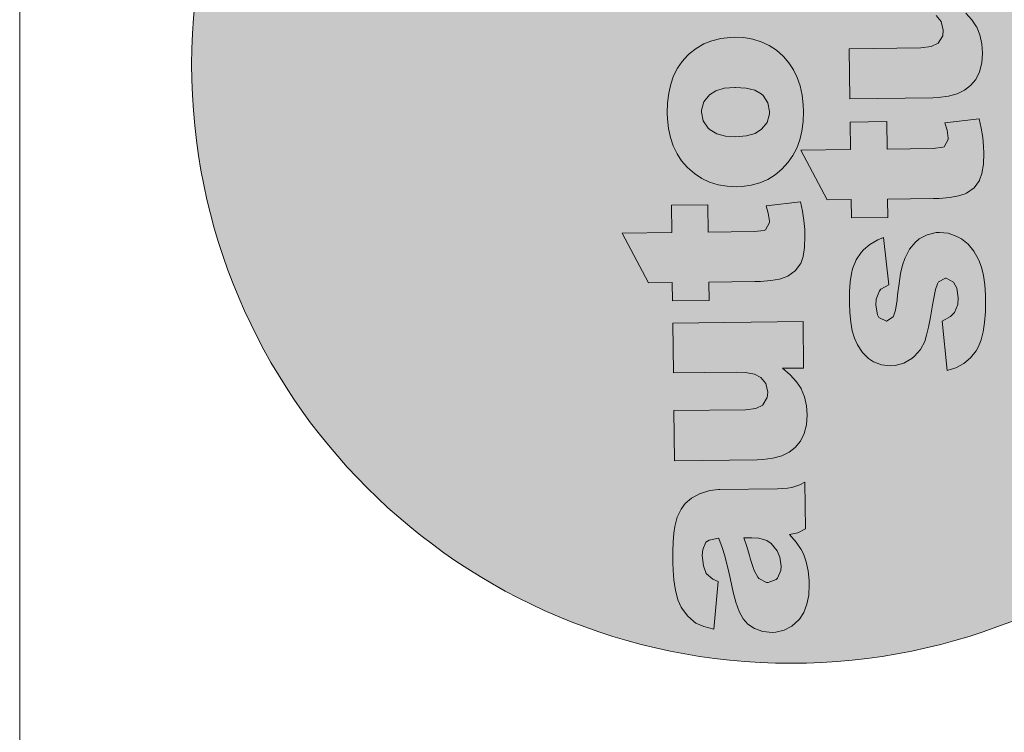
# Model space of a CAD drawing. Header units: millimetres. Extents: x -115268 to 140687, y -37779 to 24471.
# Tile 253 of 256: x 47808 to 48094, y 19143 to 19350. Entities that reach past the tile are written whole.
import ezdxf

# ---------------------------------------------------------------- set-up
doc = ezdxf.new("R2010")
doc.units = ezdxf.units.MM
doc.layers.get('0').update_dxf_attribs({"lineweight": 9})
doc.layers.add('A_CIENKA', color=7, linetype='Continuous', lineweight=9)

# ---------------------------------------------------------------- blocks, each defined once
blk = doc.blocks.new('METRYKA11')
at = {"true_color": 0x000000}
h = blk.add_hatch(color=18, dxfattribs=at)
h.dxf.hatch_style = 1
h.paths.add_polyline_path([(7511428.56, 5508702.86, 1), (7511776.45, 5508702.86, 1)])
at = {"true_color": 0xffffff}
h = blk.add_hatch(color=7, dxfattribs=at)
h.dxf.hatch_style = 1
h.paths.add_polyline_path([(7511581.88, 5508579.4), (7511581.49, 5508579.4), (7511578.94, 5508579.05), (7511576.25, 5508578.25), (7511576.14, 5508578.21), (7511573.63, 5508576.92), (7511571.76, 5508575.28), (7511570.62, 5508573.72), (7511569.49, 5508571.36), (7511568.79, 5508568.65), (7511568.5, 5508566.69), (7511568.32, 5508564.19), (7511568.21, 5508561.35), (7511568.22, 5508558.2), (7511568.28, 5508555.88), (7511568.52, 5508553.19), (7511568.9, 5508550.67), (7511568.98, 5508550.18), (7511569.72, 5508547.38), (7511570.69, 5508545.22), (7511570.83, 5508544.94), (7511572.47, 5508542.68), (7511574.32, 5508541.02), (7511574.95, 5508540.61), (7511577.24, 5508539.58), (7511580.09, 5508538.81), (7511581.36, 5508552.68), (7511579.81, 5508553.32), (7511577.92, 5508554.95), (7511577.1, 5508557.18), (7511576.78, 5508560.19), (7511576.9, 5508561.98), (7511577.82, 5508564.06), (7511578.73, 5508564.71), (7511581.55, 5508565.23), (7511582.54, 5508562.58), (7511583.31, 5508560.13), (7511583.31, 5508560.1), (7511583.75, 5508558.53), (7511584.27, 5508556.25), (7511584.97, 5508553.28), (7511585.75, 5508549.57), (7511586.49, 5508546.64), (7511587.5, 5508543.98), (7511588.65, 5508541.86), (7511590, 5508540.3), (7511591.94, 5508538.99), (7511594.34, 5508538.14), (7511597.11, 5508537.86), (7511598.09, 5508537.94), (7511600.58, 5508538.5), (7511602.81, 5508539.68), (7511604.78, 5508541.5), (7511605.02, 5508541.78), (7511606.26, 5508543.72), (7511607.15, 5508546.05), (7511607.67, 5508548.72), (7511607.81, 5508551.77), (7511607.76, 5508553), (7511607.48, 5508555.76), (7511606.93, 5508558.35), (7511606.13, 5508560.69), (7511605.48, 5508561.95), (7511604.05, 5508564.14), (7511602.13, 5508566.29), (7511604.51, 5508566.81), (7511606.74, 5508567.92), (7511606.57, 5508581.49), (7511605.04, 5508580.77), (7511602.74, 5508580.01), (7511601.51, 5508579.78), (7511598.57, 5508579.6)])
h.paths.add_polyline_path([(7511593.2, 5508565.23), (7511595.52, 5508564.56), (7511596.73, 5508563.73), (7511598.47, 5508561.62), (7511599.3, 5508559.73), (7511599.68, 5508557.11), (7511599.59, 5508555.84), (7511598.64, 5508553.62), (7511598.26, 5508553.23), (7511595.88, 5508552.36), (7511595.46, 5508552.39), (7511593.17, 5508553.56), (7511592.88, 5508553.9), (7511591.84, 5508555.89), (7511590.79, 5508559.1), (7511590.49, 5508560.22), (7511589.69, 5508562.81), (7511588.85, 5508565.32), (7511591.17, 5508565.35)], flags=16)
h.paths.add_polyline_path([(7511594.33, 5508603.93), (7511592.32, 5508602.95), (7511589.31, 5508602.56), (7511568.52, 5508602.31), (7511568.7, 5508587.76), (7511592.75, 5508588.05), (7511594.36, 5508588.11), (7511597.27, 5508588.49), (7511599.82, 5508589.19), (7511601.98, 5508590.24), (7511603.72, 5508591.62), (7511605.24, 5508593.4), (7511606.33, 5508595.62), (7511607, 5508598.15), (7511607.21, 5508601.03), (7511607, 5508603.73), (7511606.45, 5508606.31), (7511605.51, 5508608.57), (7511604.11, 5508610.67), (7511602.3, 5508612.65), (7511600.07, 5508614.58), (7511606.17, 5508614.66), (7511606.01, 5508628.19), (7511568.21, 5508627.73), (7511568.39, 5508613.25), (7511586.58, 5508613.47), (7511589.32, 5508613.36), (7511591.92, 5508612.83), (7511593.76, 5508611.91), (7511595.21, 5508610.17), (7511595.81, 5508607.66), (7511595.62, 5508606.08)])
h.paths.add_polyline_path([(7511567.8, 5508661.95), (7511567.89, 5508653.99), (7511553.52, 5508653.81), (7511561.13, 5508639.39), (7511568.07, 5508639.47), (7511568.13, 5508634.14), (7511578.76, 5508634.27), (7511578.69, 5508639.6), (7511591.98, 5508639.76), (7511593.66, 5508639.79), (7511596.71, 5508640.03), (7511599.19, 5508640.48), (7511601.11, 5508641.1), (7511601.57, 5508641.32), (7511603.72, 5508642.85), (7511605.28, 5508644.94), (7511605.34, 5508645.05), (7511606.06, 5508647.09), (7511606.48, 5508649.69), (7511606.58, 5508652.92), (7511606.49, 5508654.84), (7511606.24, 5508657.47), (7511605.86, 5508660.17), (7511605.27, 5508662.93), (7511595.29, 5508661.76), (7511595.91, 5508659.59), (7511596.3, 5508656.97), (7511595.09, 5508654.77), (7511594.74, 5508654.63), (7511591.87, 5508654.28), (7511578.51, 5508654.12), (7511578.42, 5508662.08)])
h.paths.add_polyline_path([(7511572.98, 5508705.87), (7511572.52, 5508705.45), (7511570.93, 5508703.68), (7511569.56, 5508701.7), (7511568.46, 5508699.51), (7511567.65, 5508697.08), (7511567.05, 5508694.48), (7511566.7, 5508691.67), (7511566.63, 5508688.65), (7511566.68, 5508687.04), (7511566.96, 5508684.2), (7511567.56, 5508681.58), (7511568.36, 5508679.13), (7511569.44, 5508676.87), (7511570.79, 5508674.82), (7511572.56, 5508672.79), (7511574.49, 5508671.11), (7511576.61, 5508669.73), (7511578.9, 5508668.64), (7511581.36, 5508667.86), (7511583.96, 5508667.44), (7511586.73, 5508667.3), (7511588.35, 5508667.39), (7511590.97, 5508667.77), (7511593.45, 5508668.43), (7511595.76, 5508669.44), (7511597.91, 5508670.8), (7511599.89, 5508672.44), (7511601.69, 5508674.39), (7511603.03, 5508676.33), (7511604.2, 5508678.52), (7511605.05, 5508680.91), (7511605.68, 5508683.48), (7511606.04, 5508686.22), (7511606.14, 5508689.17), (7511606.05, 5508691.09), (7511605.73, 5508693.93), (7511605.17, 5508696.59), (7511604.34, 5508699.03), (7511603.26, 5508701.26), (7511601.94, 5508703.28), (7511600.33, 5508705.12), (7511600.23, 5508705.22), (7511598.28, 5508706.92), (7511596.16, 5508708.33), (7511593.87, 5508709.39), (7511591.44, 5508710.13), (7511588.8, 5508710.59), (7511586, 5508710.7), (7511584.87, 5508710.68), (7511582.14, 5508710.33), (7511579.59, 5508709.71), (7511577.22, 5508708.77), (7511575.02, 5508707.48)])
h.paths.add_polyline_path([(7511577.07, 5508686.43), (7511576.58, 5508688.98), (7511576.58, 5508689.54), (7511577.25, 5508691.97), (7511578.91, 5508694.03), (7511580.71, 5508695.17), (7511583.16, 5508695.9), (7511586.32, 5508696.16), (7511589.51, 5508695.94), (7511592, 5508695.31), (7511593.88, 5508694.24), (7511594.41, 5508693.79), (7511595.84, 5508691.67), (7511596.32, 5508689.12), (7511596.33, 5508688.45), (7511595.62, 5508685.99), (7511593.97, 5508683.97), (7511592.09, 5508682.79), (7511589.61, 5508682.09), (7511586.52, 5508681.81), (7511583.5, 5508682.02), (7511581.01, 5508682.65), (7511579.07, 5508683.79), (7511578.5, 5508684.31)], flags=16)
h.paths.add_polyline_path([(7511566.63, 5508757.31), (7511566.8, 5508743.74), (7511572.37, 5508743.81), (7511570.67, 5508742.38), (7511568.84, 5508740.43), (7511567.49, 5508738.42), (7511566.78, 5508736.59), (7511566.25, 5508734.05), (7511566.11, 5508731.11), (7511566.24, 5508728.94), (7511566.8, 5508726.35), (7511567.74, 5508723.97), (7511569.1, 5508721.89), (7511570.88, 5508719.98), (7511571.76, 5508719.25), (7511573.7, 5508718.02), (7511575.96, 5508717.06), (7511578.49, 5508716.39), (7511581.3, 5508715.97), (7511584.35, 5508715.87), (7511587.19, 5508716.04), (7511589.96, 5508716.46), (7511592.47, 5508717.16), (7511594.74, 5508718.1), (7511596.76, 5508719.35), (7511598.11, 5508720.42), (7511599.99, 5508722.3), (7511601.43, 5508724.38), (7511602.46, 5508726.61), (7511603.06, 5508729.07), (7511603.24, 5508731.66), (7511603.04, 5508733.87), (7511602.41, 5508736.42), (7511601.36, 5508738.87), (7511601.22, 5508739.11), (7511599.76, 5508741.09), (7511597.63, 5508743.1), (7511605.48, 5508743.19), (7511605.3, 5508757.78)])
h.paths.add_polyline_path([(7511577.09, 5508733.77), (7511576.52, 5508736.39), (7511577.06, 5508738.96), (7511578.65, 5508741.04), (7511579.73, 5508741.83), (7511582.03, 5508742.7), (7511584.97, 5508743.05), (7511586.51, 5508743), (7511589.15, 5508742.43), (7511591.13, 5508741.3), (7511592.7, 5508739.29), (7511593.25, 5508736.77), (7511592.79, 5508734.2), (7511591.34, 5508732.15), (7511590.55, 5508731.58), (7511588.28, 5508730.68), (7511585.3, 5508730.32), (7511583.13, 5508730.4), (7511580.49, 5508730.93), (7511578.58, 5508731.93)], flags=16)
h.paths.add_polyline_path([(7511591.49, 5508781.03), (7511588.61, 5508781.07), (7511585.49, 5508781.28), (7511582.85, 5508781.7), (7511580.71, 5508782.34), (7511579.05, 5508783.13), (7511579.01, 5508783.19), (7511577.27, 5508785.03), (7511576.64, 5508787.51), (7511576.8, 5508788.78), (7511577.68, 5508791.59), (7511567.29, 5508795.96), (7511566.36, 5508793.88), (7511565.62, 5508791.31), (7511565.41, 5508788.92), (7511565.41, 5508788.74), (7511565.83, 5508786.05), (7511566.94, 5508783.82), (7511567.8, 5508782.85), (7511569.81, 5508781.29), (7511572.57, 5508779.82), (7511566.36, 5508779.74), (7511566.53, 5508766.18), (7511604.32, 5508766.64), (7511604.14, 5508781.19)])
h.paths.add_polyline_path([(7511578.72, 5508838.45), (7511578.34, 5508838.45), (7511575.78, 5508838.14), (7511573.09, 5508837.33), (7511572.99, 5508837.3), (7511570.48, 5508836), (7511568.61, 5508834.37), (7511567.47, 5508832.78), (7511566.34, 5508830.45), (7511565.64, 5508827.74), (7511565.34, 5508825.77), (7511565.16, 5508823.25), (7511565.06, 5508820.44), (7511565.06, 5508817.28), (7511565.12, 5508814.97), (7511565.37, 5508812.27), (7511565.75, 5508809.75), (7511565.83, 5508809.23), (7511566.56, 5508806.43), (7511567.53, 5508804.27), (7511567.68, 5508804.03), (7511569.32, 5508801.77), (7511571.16, 5508800.07), (7511571.8, 5508799.69), (7511574.09, 5508798.63), (7511576.94, 5508797.9), (7511578.21, 5508811.73), (7511576.66, 5508812.41), (7511574.77, 5508814), (7511573.95, 5508816.27), (7511573.63, 5508819.25), (7511573.75, 5508821.07), (7511574.67, 5508823.15), (7511575.57, 5508823.79), (7511578.4, 5508824.29), (7511579.38, 5508821.66), (7511580.15, 5508819.18), (7511580.15, 5508819.15), (7511580.59, 5508817.61), (7511581.11, 5508815.34), (7511581.81, 5508812.33), (7511582.59, 5508808.66), (7511583.33, 5508805.72), (7511584.34, 5508803.07), (7511585.49, 5508800.95), (7511586.84, 5508799.38), (7511588.79, 5508798.08), (7511591.18, 5508797.19), (7511593.96, 5508796.95), (7511594.94, 5508796.99), (7511597.42, 5508797.59), (7511599.65, 5508798.77), (7511601.63, 5508800.58), (7511601.87, 5508800.87), (7511603.11, 5508802.81), (7511603.99, 5508805.1), (7511604.52, 5508807.81), (7511604.66, 5508810.86), (7511604.61, 5508812.08), (7511604.33, 5508814.85), (7511603.77, 5508817.4), (7511602.97, 5508819.74), (7511602.32, 5508821.03), (7511600.9, 5508823.19), (7511598.98, 5508825.37), (7511601.35, 5508825.89), (7511603.58, 5508826.97), (7511603.42, 5508840.58), (7511601.88, 5508839.86), (7511599.58, 5508839.09), (7511598.36, 5508838.87), (7511595.41, 5508838.66)])
h.paths.add_polyline_path([(7511585.7, 5508824.37), (7511588.01, 5508824.4), (7511590.05, 5508824.28), (7511592.37, 5508823.61), (7511593.57, 5508822.82), (7511595.32, 5508820.7), (7511596.15, 5508818.82), (7511596.53, 5508816.19), (7511596.44, 5508814.89), (7511595.48, 5508812.71), (7511595.1, 5508812.32), (7511592.73, 5508811.45), (7511592.31, 5508811.48), (7511590.01, 5508812.64), (7511589.73, 5508812.95), (7511588.69, 5508814.98), (7511587.63, 5508818.19), (7511587.34, 5508819.31), (7511586.54, 5508821.89)], flags=16)
h.paths.add_polyline_path([(7511565.26, 5508870.02), (7511565.35, 5508863.12), (7511564.43, 5508863.1), (7511562.01, 5508863.25), (7511559.81, 5508864.48), (7511559.23, 5508867.21), (7511559.28, 5508868.51), (7511559.6, 5508871.43, 0.013685), (7511550.44, 5508868.83), (7511550.23, 5508866.33), (7511550.12, 5508863.91), (7511550.07, 5508861.84), (7511550.21, 5508859.42), (7511550.59, 5508856.73), (7511551.25, 5508854.63), (7511552.39, 5508852.65), (7511554.13, 5508850.85), (7511556.01, 5508849.75), (7511558.71, 5508849.01), (7511561.24, 5508848.69), (7511563.8, 5508848.58), (7511565.52, 5508848.6), (7511565.59, 5508843.17), (7511576.21, 5508843.3), (7511576.14, 5508848.73), (7511603.32, 5508849.06), (7511603.14, 5508863.58), (7511575.97, 5508863.24), (7511575.88, 5508870.15)])
h.paths.add_polyline_path([(7511621.34, 5508849.25), (7511619.99, 5508847.27), (7511618.9, 5508845.08), (7511618.05, 5508842.68), (7511617.45, 5508840.08), (7511617.13, 5508837.27), (7511617.03, 5508834.26), (7511617.09, 5508832.64), (7511617.4, 5508829.81), (7511617.96, 5508827.15), (7511618.8, 5508824.7), (7511619.87, 5508822.47), (7511621.23, 5508820.42), (7511622.98, 5508818.37), (7511624.92, 5508816.71), (7511627.04, 5508815.3), (7511629.34, 5508814.21), (7511631.77, 5508813.47), (7511634.4, 5508813.01), (7511637.17, 5508812.9), (7511638.78, 5508812.96), (7511641.41, 5508813.34), (7511643.89, 5508814.04), (7511646.19, 5508815.04), (7511648.35, 5508816.37), (7511650.29, 5508818.01), (7511652.09, 5508819.99), (7511653.47, 5508821.94), (7511654.6, 5508824.12), (7511655.49, 5508826.48), (7511656.12, 5508829.05), (7511656.47, 5508831.83), (7511656.54, 5508834.77), (7511656.48, 5508836.66), (7511656.17, 5508839.5), (7511655.58, 5508842.16), (7511654.74, 5508844.6), (7511653.69, 5508846.83), (7511652.34, 5508848.89), (7511650.77, 5508850.69), (7511650.67, 5508850.79), (7511648.72, 5508852.52), (7511646.6, 5508853.9), (7511644.3, 5508854.96), (7511641.84, 5508855.74), (7511639.21, 5508856.16), (7511636.43, 5508856.3), (7511635.31, 5508856.25), (7511632.58, 5508855.94), (7511630.03, 5508855.31), (7511627.66, 5508854.34), (7511625.46, 5508853.05), (7511623.41, 5508851.48), (7511622.93, 5508851.02)])
h.paths.add_polyline_path([(7511626.98, 5508834.59), (7511627.01, 5508835.11), (7511627.68, 5508837.58), (7511629.34, 5508839.63), (7511631.12, 5508840.74), (7511633.6, 5508841.47), (7511636.73, 5508841.76), (7511639.94, 5508841.55), (7511642.44, 5508840.91), (7511644.31, 5508839.85), (7511644.84, 5508839.36), (7511646.27, 5508837.28), (7511646.76, 5508834.72), (7511646.73, 5508834.02), (7511646.06, 5508831.59), (7511644.4, 5508829.57), (7511644.4, 5508829.54), (7511642.49, 5508828.39), (7511640.01, 5508827.66), (7511636.96, 5508827.42), (7511633.94, 5508827.59), (7511631.44, 5508828.26), (7511629.5, 5508829.39), (7511628.9, 5508829.91), (7511627.51, 5508832.03)], flags=16)
h.paths.add_polyline_path([(7511618.26, 5508805.2), (7511618.44, 5508790.72), (7511656.23, 5508791.18), (7511656.05, 5508805.66)])
h.paths.add_polyline_path([(7511604.14, 5508781.19), (7511604.32, 5508766.64), (7511622.48, 5508766.86), (7511621.93, 5508766.29), (7511620.27, 5508764.2), (7511619.07, 5508761.87), (7511618.76, 5508760.99), (7511618.16, 5508758.46), (7511617.99, 5508755.69), (7511618.19, 5508753.17), (7511618.82, 5508750.65), (7511619.83, 5508748.35), (7511621.26, 5508746.23), (7511623.11, 5508744.32), (7511624.7, 5508743.11), (7511626.78, 5508741.94), (7511629.07, 5508741.06), (7511631.64, 5508740.43), (7511634.48, 5508740.08), (7511637.57, 5508739.97), (7511639.57, 5508740.07), (7511642.33, 5508740.42), (7511644.92, 5508741.01), (7511647.36, 5508741.85), (7511649.67, 5508742.92), (7511651.79, 5508744.25), (7511652.45, 5508744.75), (7511654.29, 5508746.52), (7511655.73, 5508748.54), (7511656.76, 5508750.8), (7511657.32, 5508753.33), (7511657.5, 5508756.1), (7511657.37, 5508758.06), (7511656.81, 5508760.65), (7511655.8, 5508763.06), (7511655.02, 5508764.24), (7511653.28, 5508766.15), (7511650.94, 5508768.19), (7511656.51, 5508768.25), (7511656.35, 5508781.82)])
h.paths.add_polyline_path([(7511634.51, 5508766.76), (7511637.52, 5508767.08), (7511640.15, 5508766.93), (7511642.72, 5508766.37), (7511644.65, 5508765.29), (7511646.3, 5508763.22), (7511646.85, 5508760.7), (7511646.36, 5508758.38), (7511644.73, 5508756.33), (7511643.45, 5508755.51), (7511641.07, 5508754.74), (7511637.99, 5508754.46), (7511635.39, 5508754.57), (7511632.79, 5508755.13), (7511630.92, 5508756.09), (7511629.39, 5508757.86), (7511628.74, 5508760.41), (7511629.33, 5508763.01), (7511630.88, 5508765.1), (7511632.13, 5508765.96)], flags=16)
h.paths.add_polyline_path([(7511619.14, 5508732.77), (7511619.32, 5508718.29), (7511637.48, 5508718.51), (7511640.25, 5508718.41), (7511642.85, 5508717.91), (7511644.69, 5508716.99), (7511646.11, 5508715.25), (7511646.7, 5508712.73), (7511646.55, 5508711.12), (7511645.28, 5508709), (7511645.24, 5508709), (7511643.25, 5508707.99), (7511640.24, 5508707.64), (7511619.45, 5508707.39), (7511619.63, 5508692.84), (7511643.68, 5508693.13), (7511645.26, 5508693.19), (7511648.2, 5508693.57), (7511650.71, 5508694.27), (7511652.88, 5508695.31), (7511654.65, 5508696.67), (7511656.13, 5508698.47), (7511657.26, 5508700.69), (7511657.93, 5508703.23), (7511658.11, 5508706.07), (7511657.94, 5508708.8), (7511657.34, 5508711.39), (7511656.44, 5508713.62), (7511656.37, 5508713.76), (7511655.01, 5508715.75), (7511653.23, 5508717.69), (7511650.97, 5508719.66), (7511657.1, 5508719.73), (7511656.94, 5508733.23)])
h.paths.add_polyline_path([(7511630.4, 5508678.24), (7511630.3, 5508686.2), (7511619.71, 5508686.07), (7511619.81, 5508678.11), (7511605.4, 5508677.94), (7511613.04, 5508663.51), (7511619.99, 5508663.6), (7511620.05, 5508658.27), (7511630.64, 5508658.4), (7511630.57, 5508663.73), (7511643.9, 5508663.89), (7511645.54, 5508663.91), (7511648.63, 5508664.16), (7511651.11, 5508664.61), (7511653.03, 5508665.23), (7511653.48, 5508665.44), (7511655.64, 5508666.98), (7511657.19, 5508669.06), (7511657.94, 5508671.18), (7511658.36, 5508673.81), (7511658.46, 5508677.04), (7511658.4, 5508678.97), (7511658.16, 5508681.6), (7511657.74, 5508684.26), (7511657.18, 5508687.05), (7511647.17, 5508685.88), (7511647.83, 5508683.71), (7511648.21, 5508681.14), (7511646.97, 5508678.9), (7511646.63, 5508678.76), (7511643.79, 5508678.41)])
h.paths.add_polyline_path([(7511639.73, 5508652.13), (7511638.55, 5508651.13), (7511636.89, 5508649.15), (7511635.62, 5508646.68), (7511635.55, 5508646.47), (7511634.91, 5508644.5), (7511634.34, 5508642.07), (7511633.89, 5508639.19), (7511633.47, 5508635.89), (7511633.31, 5508634.48), (7511632.82, 5508631.5), (7511632.25, 5508629.58), (7511630.2, 5508628.24), (7511628.05, 5508629.33), (7511627.62, 5508630.1), (7511627.13, 5508632.9), (7511627.28, 5508634.69), (7511628.23, 5508637.05), (7511628.58, 5508637.51), (7511630.88, 5508638.84), (7511629.38, 5508652.56), (7511627.77, 5508651.88), (7511625.4, 5508650.52), (7511623.53, 5508648.95), (7511622.87, 5508648.24), (7511621.43, 5508646.05), (7511620.41, 5508643.51), (7511620.04, 5508642.07), (7511619.68, 5508639.72), (7511619.5, 5508636.87), (7511619.48, 5508633.51), (7511619.58, 5508630.77), (7511619.86, 5508627.94), (7511620.31, 5508625.45), (7511620.93, 5508623.32), (7511621.8, 5508621.37), (7511623.26, 5508619.18), (7511625.04, 5508617.41), (7511626.42, 5508616.48), (7511628.81, 5508615.6), (7511631.51, 5508615.32), (7511632.77, 5508615.4), (7511635.29, 5508616.06), (7511637.55, 5508617.39), (7511638.35, 5508618.1), (7511640.12, 5508620.08), (7511641.32, 5508622.41), (7511641.85, 5508624.17), (7511642.42, 5508626.49), (7511642.98, 5508629.41), (7511643.61, 5508632.89), (7511643.87, 5508634.44), (7511644.46, 5508637.46), (7511645, 5508639.11), (7511645.31, 5508639.64), (7511647.47, 5508640.83), (7511649.73, 5508639.59), (7511650.63, 5508637.88), (7511651.05, 5508635.08), (7511650.9, 5508633.08), (7511649.98, 5508630.79), (7511648.84, 5508629.59), (7511646.36, 5508628.26), (7511647.87, 5508613.9), (7511650.35, 5508614.7), (7511652.65, 5508615.96), (7511654.59, 5508617.6), (7511656.22, 5508619.65), (7511656.9, 5508620.88), (7511657.68, 5508622.89), (7511658.29, 5508625.21), (7511658.71, 5508627.92), (7511658.95, 5508631.01), (7511658.98, 5508634.41), (7511658.96, 5508635.81), (7511658.75, 5508638.82), (7511658.37, 5508641.52), (7511657.78, 5508643.93), (7511657.05, 5508645.99), (7511656.98, 5508646.13), (7511655.58, 5508648.64), (7511653.95, 5508650.65), (7511652, 5508652.17), (7511650.66, 5508652.89), (7511648.16, 5508653.77), (7511645.63, 5508654.06), (7511644.61, 5508653.98), (7511642.06, 5508653.38)])
blk.add_line((7511378.67, 5508935.17), (7511378.67, 5506025.17))
at = {"color": 7, "lineweight": 0}
for p, q in [((7511644.69, 5508716.99), (7511646.11, 5508715.25)), ((7511655.01, 5508715.75), (7511653.23, 5508717.69)), ((7511656.37, 5508713.76), (7511655.01, 5508715.75)), ((7511646.11, 5508715.25), (7511646.7, 5508712.73)), ((7511656.44, 5508713.62), (7511656.37, 5508713.76)), ((7511657.34, 5508711.39), (7511656.44, 5508713.62)), ((7511582.14, 5508710.33), (7511579.59, 5508709.71)), ((7511584.87, 5508710.68), (7511582.14, 5508710.33)), ((7511586, 5508710.7), (7511584.87, 5508710.68)), ((7511588.8, 5508710.59), (7511586, 5508710.7)), ((7511591.44, 5508710.13), (7511588.8, 5508710.59)), ((7511593.87, 5508709.39), (7511591.44, 5508710.13)), ((7511646.55, 5508711.12), (7511645.28, 5508709)), ((7511646.7, 5508712.73), (7511646.55, 5508711.12)), ((7511657.94, 5508708.8), (7511657.34, 5508711.39)), ((7511575.02, 5508707.48), (7511572.98, 5508705.87)), ((7511577.22, 5508708.77), (7511575.02, 5508707.48)), ((7511579.59, 5508709.71), (7511577.22, 5508708.77)), ((7511596.16, 5508708.33), (7511593.87, 5508709.39)), ((7511598.28, 5508706.92), (7511596.16, 5508708.33)), ((7511640.24, 5508707.64), (7511619.45, 5508707.39)), ((7511619.45, 5508707.39), (7511619.63, 5508692.84)), ((7511643.25, 5508707.99), (7511640.24, 5508707.64)), ((7511645.24, 5508709), (7511643.25, 5508707.99)), ((7511645.28, 5508709), (7511645.24, 5508709)), ((7511658.11, 5508706.07), (7511657.94, 5508708.8)), ((7511572.52, 5508705.45), (7511570.93, 5508703.68)), ((7511572.98, 5508705.87), (7511572.52, 5508705.45)), ((7511600.23, 5508705.22), (7511598.28, 5508706.92)), ((7511600.33, 5508705.12), (7511600.23, 5508705.22)), ((7511601.94, 5508703.28), (7511600.33, 5508705.12)), ((7511657.93, 5508703.23), (7511658.11, 5508706.07)), ((7511569.56, 5508701.7), (7511568.46, 5508699.51)), ((7511570.93, 5508703.68), (7511569.56, 5508701.7)), ((7511603.26, 5508701.26), (7511601.94, 5508703.28)), ((7511657.26, 5508700.69), (7511657.93, 5508703.23)), ((7511568.46, 5508699.51), (7511567.65, 5508697.08)), ((7511604.34, 5508699.03), (7511603.26, 5508701.26)), ((7511605.17, 5508696.59), (7511604.34, 5508699.03)), ((7511656.13, 5508698.47), (7511657.26, 5508700.69)), ((7511567.65, 5508697.08), (7511567.05, 5508694.48)), ((7511580.71, 5508695.17), (7511583.16, 5508695.9)), ((7511583.16, 5508695.9), (7511586.21, 5508696.15)), ((7511586.21, 5508696.15), (7511586.42, 5508696.15)), ((7511586.42, 5508696.15), (7511589.51, 5508695.94)), ((7511589.51, 5508695.94), (7511592, 5508695.31)), ((7511605.73, 5508693.93), (7511605.17, 5508696.59)), ((7511652.88, 5508695.31), (7511654.65, 5508696.67)), ((7511654.65, 5508696.67), (7511656.13, 5508698.47)), ((7511567.05, 5508694.48), (7511566.7, 5508691.67)), ((7511577.25, 5508691.97), (7511578.91, 5508694.03)), ((7511578.91, 5508694.03), (7511580.71, 5508695.17)), ((7511592, 5508695.31), (7511593.88, 5508694.24)), ((7511593.88, 5508694.24), (7511594.41, 5508693.79)), ((7511594.41, 5508693.79), (7511595.84, 5508691.67)), ((7511606.05, 5508691.09), (7511605.73, 5508693.93)), ((7511619.63, 5508692.84), (7511643.68, 5508693.13)), ((7511643.68, 5508693.13), (7511645.26, 5508693.19)), ((7511645.26, 5508693.19), (7511648.2, 5508693.57)), ((7511648.2, 5508693.57), (7511650.71, 5508694.27)), ((7511650.71, 5508694.27), (7511652.88, 5508695.31)), ((7511566.7, 5508691.67), (7511566.63, 5508688.65)), ((7511576.58, 5508689.54), (7511577.25, 5508691.97)), ((7511595.84, 5508691.67), (7511596.32, 5508689.12)), ((7511606.14, 5508689.17), (7511606.05, 5508691.09)), ((7511566.63, 5508688.65), (7511566.68, 5508687.04)), ((7511576.58, 5508688.98), (7511576.58, 5508689.54)), ((7511577.07, 5508686.43), (7511576.58, 5508688.98)), ((7511596.33, 5508688.45), (7511595.62, 5508685.99)), ((7511596.32, 5508689.12), (7511596.33, 5508688.45)), ((7511606.04, 5508686.22), (7511606.14, 5508689.17)), ((7511657.18, 5508687.05), (7511647.17, 5508685.88)), ((7511657.74, 5508684.26), (7511657.18, 5508687.05)), ((7511566.68, 5508687.04), (7511566.96, 5508684.2)), ((7511566.96, 5508684.2), (7511567.56, 5508681.58)), ((7511578.5, 5508684.31), (7511577.07, 5508686.43)), ((7511579.07, 5508683.79), (7511578.5, 5508684.31)), ((7511595.62, 5508685.99), (7511593.97, 5508683.97)), ((7511605.68, 5508683.48), (7511606.04, 5508686.22)), ((7511630.3, 5508686.2), (7511619.71, 5508686.07)), ((7511619.71, 5508686.07), (7511619.81, 5508678.11)), ((7511630.4, 5508678.24), (7511630.3, 5508686.2)), ((7511647.17, 5508685.88), (7511647.83, 5508683.71)), ((7511658.16, 5508681.6), (7511657.74, 5508684.26)), ((7511567.56, 5508681.58), (7511568.36, 5508679.13)), ((7511581.01, 5508682.65), (7511579.07, 5508683.79)), ((7511583.5, 5508682.02), (7511581.01, 5508682.65)), ((7511586.52, 5508681.81), (7511583.5, 5508682.02)), ((7511589.61, 5508682.09), (7511586.52, 5508681.81)), ((7511592.09, 5508682.79), (7511589.61, 5508682.09)), ((7511593.97, 5508683.97), (7511592.09, 5508682.79)), ((7511593.97, 5508683.97), (7511593.97, 5508683.97)), ((7511605.05, 5508680.91), (7511605.68, 5508683.48)), ((7511647.83, 5508683.71), (7511648.17, 5508681.4)), ((7511648.17, 5508681.4), (7511648.14, 5508681.02)), ((7511658.4, 5508678.97), (7511658.16, 5508681.6)), ((7511568.36, 5508679.13), (7511569.44, 5508676.87)), ((7511603.03, 5508676.33), (7511604.2, 5508678.52)), ((7511604.2, 5508678.52), (7511605.05, 5508680.91)), ((7511646.63, 5508678.76), (7511643.79, 5508678.41)), ((7511646.97, 5508678.9), (7511646.63, 5508678.76)), ((7511648.14, 5508681.02), (7511646.97, 5508678.9)), ((7511658.46, 5508677.04), (7511658.4, 5508678.97)), ((7511569.44, 5508676.87), (7511570.79, 5508674.82)), ((7511601.69, 5508674.39), (7511603.03, 5508676.33)), ((7511619.81, 5508678.11), (7511605.4, 5508677.94)), ((7511605.4, 5508677.94), (7511613.04, 5508663.51)), ((7511643.79, 5508678.41), (7511630.4, 5508678.24)), ((7511658.36, 5508673.81), (7511658.46, 5508677.04)), ((7511570.79, 5508674.82), (7511572.39, 5508672.98)), ((7511572.39, 5508672.98), (7511572.5, 5508672.84)), ((7511572.5, 5508672.84), (7511574.49, 5508671.11)), ((7511599.89, 5508672.44), (7511601.69, 5508674.39)), ((7511657.94, 5508671.18), (7511658.36, 5508673.81)), ((7511574.49, 5508671.11), (7511576.61, 5508669.73)), ((7511595.76, 5508669.44), (7511597.91, 5508670.8)), ((7511597.91, 5508670.8), (7511599.89, 5508672.44)), ((7511657.23, 5508669.17), (7511657.94, 5508671.18)), ((7511576.61, 5508669.73), (7511578.9, 5508668.64)), ((7511578.9, 5508668.64), (7511581.36, 5508667.86)), ((7511581.36, 5508667.86), (7511583.96, 5508667.44)), ((7511583.96, 5508667.44), (7511586.73, 5508667.3)), ((7511586.73, 5508667.3), (7511588.35, 5508667.39)), ((7511588.35, 5508667.39), (7511590.97, 5508667.77)), ((7511590.97, 5508667.77), (7511593.45, 5508668.43)), ((7511593.45, 5508668.43), (7511595.76, 5508669.44)), ((7511655.64, 5508666.98), (7511657.19, 5508669.07)), ((7511657.19, 5508669.07), (7511657.23, 5508669.17)), ((7511648.63, 5508664.16), (7511651.11, 5508664.61)), ((7511651.11, 5508664.61), (7511653.03, 5508665.23)), ((7511653.03, 5508665.23), (7511653.48, 5508665.44)), ((7511653.48, 5508665.44), (7511655.64, 5508666.98)), ((7511578.42, 5508662.08), (7511567.8, 5508661.95)), ((7511567.8, 5508661.95), (7511567.89, 5508653.99)), ((7511578.51, 5508654.12), (7511578.42, 5508662.08)), ((7511605.27, 5508662.93), (7511595.29, 5508661.76)), ((7511595.29, 5508661.76), (7511595.91, 5508659.59)), ((7511605.86, 5508660.17), (7511605.27, 5508662.93)), ((7511613.04, 5508663.51), (7511619.99, 5508663.6)), ((7511619.99, 5508663.6), (7511620.05, 5508658.27)), ((7511630.57, 5508663.73), (7511643.9, 5508663.89)), ((7511630.64, 5508658.4), (7511630.57, 5508663.73)), ((7511643.9, 5508663.89), (7511645.54, 5508663.91)), ((7511645.54, 5508663.91), (7511648.63, 5508664.16)), ((7511595.91, 5508659.59), (7511596.25, 5508657.28)), ((7511606.24, 5508657.47), (7511605.86, 5508660.17)), ((7511596.26, 5508656.89), (7511595.09, 5508654.77)), ((7511596.25, 5508657.28), (7511596.26, 5508656.89)), ((7511606.49, 5508654.84), (7511606.24, 5508657.47)), ((7511620.05, 5508658.27), (7511630.64, 5508658.4)), ((7511567.89, 5508653.99), (7511553.52, 5508653.81)), ((7511553.52, 5508653.81), (7511561.13, 5508639.39)), ((7511591.87, 5508654.28), (7511578.51, 5508654.12)), ((7511594.74, 5508654.63), (7511591.87, 5508654.28)), ((7511595.09, 5508654.77), (7511594.74, 5508654.63)), ((7511606.48, 5508649.69), (7511606.58, 5508652.92)), ((7511606.58, 5508652.92), (7511606.49, 5508654.84)), ((7511642.06, 5508653.38), (7511639.73, 5508652.13)), ((7511644.61, 5508653.98), (7511642.06, 5508653.38)), ((7511645.63, 5508654.06), (7511644.61, 5508653.98)), ((7511648.16, 5508653.77), (7511645.63, 5508654.06)), ((7511650.66, 5508652.89), (7511648.16, 5508653.77)), ((7511652, 5508652.17), (7511650.66, 5508652.89)), ((7511625.4, 5508650.52), (7511623.53, 5508648.95)), ((7511627.77, 5508651.88), (7511625.4, 5508650.52)), ((7511629.38, 5508652.56), (7511627.77, 5508651.88)), ((7511630.88, 5508638.84), (7511629.38, 5508652.56)), ((7511638.55, 5508651.13), (7511636.89, 5508649.15)), ((7511639.73, 5508652.13), (7511638.55, 5508651.13)), ((7511653.95, 5508650.65), (7511652, 5508652.17)), ((7511655.58, 5508648.64), (7511653.95, 5508650.65)), ((7511605.34, 5508645.05), (7511606.06, 5508647.09)), ((7511606.06, 5508647.09), (7511606.48, 5508649.69)), ((7511622.87, 5508648.24), (7511621.43, 5508646.05)), ((7511623.53, 5508648.95), (7511622.87, 5508648.24)), ((7511636.89, 5508649.15), (7511635.62, 5508646.68)), ((7511656.98, 5508646.13), (7511655.58, 5508648.64)), ((7511603.72, 5508642.85), (7511605.28, 5508644.94)), ((7511605.28, 5508644.94), (7511605.34, 5508645.05)), ((7511621.43, 5508646.05), (7511620.41, 5508643.51)), ((7511634.91, 5508644.5), (7511634.34, 5508642.07)), ((7511635.55, 5508646.47), (7511634.91, 5508644.5)), ((7511635.62, 5508646.68), (7511635.55, 5508646.47)), ((7511657.05, 5508645.99), (7511656.98, 5508646.13)), ((7511657.78, 5508643.93), (7511657.05, 5508645.99)), ((7511601.57, 5508641.32), (7511603.72, 5508642.85)), ((7511620.04, 5508642.07), (7511619.68, 5508639.72)), ((7511620.41, 5508643.51), (7511620.04, 5508642.07)), ((7511634.34, 5508642.07), (7511633.89, 5508639.19)), ((7511658.37, 5508641.52), (7511657.78, 5508643.93)), ((7511658.75, 5508638.82), (7511658.37, 5508641.52)), ((7511561.13, 5508639.39), (7511568.07, 5508639.47)), ((7511568.07, 5508639.47), (7511568.13, 5508634.14)), ((7511578.69, 5508639.6), (7511591.98, 5508639.76)), ((7511578.76, 5508634.27), (7511578.69, 5508639.6)), ((7511591.98, 5508639.76), (7511593.66, 5508639.79)), ((7511593.66, 5508639.79), (7511596.71, 5508640.03)), ((7511596.71, 5508640.03), (7511599.19, 5508640.48)), ((7511599.19, 5508640.48), (7511601.11, 5508641.1)), ((7511601.11, 5508641.1), (7511601.57, 5508641.32)), ((7511619.68, 5508639.72), (7511619.5, 5508636.87)), ((7511628.58, 5508637.51), (7511630.88, 5508638.84)), ((7511633.89, 5508639.19), (7511633.47, 5508635.89)), ((7511644.46, 5508637.46), (7511645, 5508639.11)), ((7511645, 5508639.11), (7511645.31, 5508639.64)), ((7511645.31, 5508639.64), (7511647.4, 5508640.79)), ((7511647.4, 5508640.79), (7511647.54, 5508640.79)), ((7511647.54, 5508640.79), (7511649.73, 5508639.59)), ((7511649.73, 5508639.59), (7511650.63, 5508637.88)), ((7511658.96, 5508635.81), (7511658.75, 5508638.82)), ((7511619.5, 5508636.87), (7511619.48, 5508633.51)), ((7511627.28, 5508634.69), (7511628.23, 5508637.05)), ((7511628.23, 5508637.05), (7511628.58, 5508637.51)), ((7511633.47, 5508635.89), (7511633.31, 5508634.48)), ((7511643.87, 5508634.44), (7511644.46, 5508637.46)), ((7511650.63, 5508637.88), (7511651.05, 5508635.08)), ((7511658.98, 5508634.41), (7511658.96, 5508635.81)), ((7511568.13, 5508634.14), (7511578.76, 5508634.27)), ((7511619.48, 5508633.51), (7511619.58, 5508630.77)), ((7511627.13, 5508632.9), (7511627.28, 5508634.69)), ((7511627.62, 5508630.1), (7511627.13, 5508632.9)), ((7511633.31, 5508634.48), (7511632.82, 5508631.5)), ((7511642.98, 5508629.41), (7511643.61, 5508632.89)), ((7511643.61, 5508632.89), (7511643.87, 5508634.44)), ((7511650.9, 5508633.08), (7511649.98, 5508630.79)), ((7511651.05, 5508635.08), (7511650.9, 5508633.08)), ((7511658.95, 5508631.01), (7511658.98, 5508634.41)), ((7511619.58, 5508630.77), (7511619.86, 5508627.94)), ((7511628.05, 5508629.33), (7511627.62, 5508630.1)), ((7511632.82, 5508631.5), (7511632.29, 5508629.7)), ((7511649.98, 5508630.79), (7511648.84, 5508629.59)), ((7511658.71, 5508627.92), (7511658.95, 5508631.01)), ((7511606.01, 5508628.19), (7511568.21, 5508627.73)), ((7511568.21, 5508627.73), (7511568.39, 5508613.25)), ((7511606.17, 5508614.66), (7511606.01, 5508628.19)), ((7511619.86, 5508627.94), (7511620.31, 5508625.45)), ((7511630.2, 5508628.24), (7511628.05, 5508629.33)), ((7511632.22, 5508629.56), (7511630.2, 5508628.24)), ((7511632.29, 5508629.7), (7511632.22, 5508629.56)), ((7511642.42, 5508626.49), (7511642.98, 5508629.41)), ((7511648.84, 5508629.59), (7511646.36, 5508628.26)), ((7511646.36, 5508628.26), (7511647.87, 5508613.9)), ((7511658.29, 5508625.21), (7511658.71, 5508627.92)), ((7511620.31, 5508625.45), (7511620.93, 5508623.32)), ((7511641.85, 5508624.17), (7511642.42, 5508626.49)), ((7511657.68, 5508622.89), (7511658.29, 5508625.21)), ((7511620.93, 5508623.32), (7511621.8, 5508621.37)), ((7511621.8, 5508621.37), (7511623.26, 5508619.18)), ((7511640.12, 5508620.08), (7511641.32, 5508622.41)), ((7511641.32, 5508622.41), (7511641.85, 5508624.17)), ((7511641.32, 5508622.41), (7511641.32, 5508622.41)), ((7511656.9, 5508620.88), (7511657.68, 5508622.89)), ((7511623.26, 5508619.18), (7511625.04, 5508617.41)), ((7511638.35, 5508618.1), (7511640.12, 5508620.08)), ((7511654.59, 5508617.6), (7511656.22, 5508619.65)), ((7511656.22, 5508619.65), (7511656.9, 5508620.88)), ((7511625.04, 5508617.41), (7511626.42, 5508616.48)), ((7511626.42, 5508616.48), (7511628.81, 5508615.6)), ((7511632.77, 5508615.4), (7511635.29, 5508616.06)), ((7511635.29, 5508616.06), (7511637.55, 5508617.39)), ((7511637.55, 5508617.39), (7511638.35, 5508618.1)), ((7511650.35, 5508614.7), (7511652.65, 5508615.96)), ((7511652.65, 5508615.96), (7511654.59, 5508617.6)), ((7511568.39, 5508613.25), (7511586.58, 5508613.47)), ((7511586.58, 5508613.47), (7511589.32, 5508613.36)), ((7511589.32, 5508613.36), (7511591.92, 5508612.83)), ((7511591.92, 5508612.83), (7511593.76, 5508611.91)), ((7511600.07, 5508614.58), (7511606.17, 5508614.66)), ((7511602.3, 5508612.65), (7511600.07, 5508614.58)), ((7511628.81, 5508615.6), (7511631.51, 5508615.32)), ((7511631.51, 5508615.32), (7511632.77, 5508615.4)), ((7511647.87, 5508613.9), (7511650.35, 5508614.7)), ((7511593.76, 5508611.91), (7511595.21, 5508610.17)), ((7511595.21, 5508610.17), (7511595.81, 5508607.66)), ((7511604.11, 5508610.67), (7511602.3, 5508612.65)), ((7511605.44, 5508608.69), (7511604.11, 5508610.67)), ((7511595.81, 5508607.66), (7511595.62, 5508606.08)), ((7511605.51, 5508608.58), (7511605.44, 5508608.69)), ((7511606.45, 5508606.31), (7511605.51, 5508608.58)), ((7511595.62, 5508606.08), (7511594.34, 5508603.96)), ((7511607, 5508603.73), (7511606.45, 5508606.31)), ((7511589.31, 5508602.56), (7511568.52, 5508602.31)), ((7511568.52, 5508602.31), (7511568.7, 5508587.76)), ((7511592.32, 5508602.95), (7511589.31, 5508602.56)), ((7511594.31, 5508603.92), (7511592.32, 5508602.95)), ((7511594.34, 5508603.96), (7511594.31, 5508603.92)), ((7511607.21, 5508601.03), (7511607, 5508603.73)), ((7511607, 5508598.15), (7511607.21, 5508601.03)), ((7511605.24, 5508593.4), (7511606.33, 5508595.62)), ((7511606.33, 5508595.62), (7511607, 5508598.15)), ((7511603.72, 5508591.62), (7511605.24, 5508593.4)), ((7511599.82, 5508589.19), (7511601.98, 5508590.24)), ((7511601.98, 5508590.24), (7511603.72, 5508591.62)), ((7511568.7, 5508587.76), (7511592.75, 5508588.05)), ((7511592.75, 5508588.05), (7511594.36, 5508588.11)), ((7511594.36, 5508588.11), (7511597.27, 5508588.49)), ((7511597.27, 5508588.49), (7511599.82, 5508589.19)), ((7511606.57, 5508581.49), (7511605.04, 5508580.77)), ((7511606.74, 5508567.92), (7511606.57, 5508581.49)), ((7511578.94, 5508579.05), (7511576.25, 5508578.25)), ((7511581.49, 5508579.4), (7511578.94, 5508579.05)), ((7511581.88, 5508579.4), (7511581.49, 5508579.4)), ((7511598.57, 5508579.6), (7511581.88, 5508579.4)), ((7511601.51, 5508579.78), (7511598.57, 5508579.6)), ((7511602.74, 5508580.01), (7511601.51, 5508579.78)), ((7511605.04, 5508580.77), (7511602.74, 5508580.01)), ((7511573.63, 5508576.92), (7511571.76, 5508575.28)), ((7511576.14, 5508578.21), (7511573.63, 5508576.92)), ((7511576.25, 5508578.25), (7511576.14, 5508578.21)), ((7511570.62, 5508573.72), (7511569.49, 5508571.36)), ((7511571.76, 5508575.28), (7511570.62, 5508573.72)), ((7511569.49, 5508571.36), (7511568.79, 5508568.65)), ((7511568.79, 5508568.65), (7511568.5, 5508566.69)), ((7511604.51, 5508566.81), (7511606.74, 5508567.92)), ((7511568.32, 5508564.19), (7511568.21, 5508561.35)), ((7511568.5, 5508566.69), (7511568.32, 5508564.19)), ((7511577.82, 5508564.06), (7511578.73, 5508564.71)), ((7511578.73, 5508564.71), (7511581.53, 5508565.23)), ((7511581.53, 5508565.23), (7511581.56, 5508565.2)), ((7511581.56, 5508565.2), (7511582.54, 5508562.58)), ((7511588.85, 5508565.32), (7511591.17, 5508565.35)), ((7511589.69, 5508562.81), (7511588.85, 5508565.32)), ((7511591.17, 5508565.35), (7511593.2, 5508565.23)), ((7511593.2, 5508565.23), (7511595.52, 5508564.56)), ((7511595.52, 5508564.56), (7511596.73, 5508563.73)), ((7511602.13, 5508566.29), (7511604.51, 5508566.81)), ((7511604.05, 5508564.14), (7511602.13, 5508566.29)), ((7511568.21, 5508561.35), (7511568.22, 5508558.2)), ((7511576.78, 5508560.19), (7511576.9, 5508561.98)), ((7511576.9, 5508561.98), (7511577.82, 5508564.06)), ((7511582.54, 5508562.58), (7511583.31, 5508560.13)), ((7511590.49, 5508560.22), (7511589.69, 5508562.81)), ((7511596.73, 5508563.73), (7511598.47, 5508561.62)), ((7511598.47, 5508561.62), (7511599.3, 5508559.73)), ((7511605.48, 5508561.95), (7511604.05, 5508564.14)), ((7511606.13, 5508560.69), (7511605.48, 5508561.95)), ((7511577.1, 5508557.18), (7511576.78, 5508560.19)), ((7511583.31, 5508560.13), (7511583.31, 5508560.1)), ((7511583.31, 5508560.1), (7511583.75, 5508558.53)), ((7511583.75, 5508558.53), (7511584.27, 5508556.25)), ((7511590.79, 5508559.1), (7511590.49, 5508560.22)), ((7511591.84, 5508555.89), (7511590.79, 5508559.1)), ((7511599.3, 5508559.73), (7511599.68, 5508557.11)), ((7511606.93, 5508558.35), (7511606.13, 5508560.69)), ((7511568.22, 5508558.2), (7511568.28, 5508555.88)), ((7511568.28, 5508555.88), (7511568.52, 5508553.19)), ((7511577.9, 5508555.02), (7511577.1, 5508557.18)), ((7511584.27, 5508556.25), (7511584.97, 5508553.28)), ((7511592.88, 5508553.9), (7511591.84, 5508555.89)), ((7511599.59, 5508555.84), (7511598.64, 5508553.62)), ((7511599.68, 5508557.11), (7511599.59, 5508555.84)), ((7511607.48, 5508555.76), (7511606.93, 5508558.35)), ((7511607.76, 5508553), (7511607.48, 5508555.76)), ((7511568.52, 5508553.19), (7511568.9, 5508550.67)), ((7511578.01, 5508554.88), (7511577.9, 5508555.02)), ((7511579.81, 5508553.32), (7511578.01, 5508554.88)), ((7511581.36, 5508552.68), (7511579.81, 5508553.32)), ((7511584.97, 5508553.28), (7511585.75, 5508549.57)), ((7511593.17, 5508553.56), (7511592.88, 5508553.9)), ((7511595.46, 5508552.39), (7511593.17, 5508553.56)), ((7511598.26, 5508553.23), (7511595.88, 5508552.36)), ((7511598.64, 5508553.62), (7511598.26, 5508553.23)), ((7511607.81, 5508551.77), (7511607.76, 5508553)), ((7511568.9, 5508550.67), (7511568.98, 5508550.18)), ((7511568.98, 5508550.18), (7511569.72, 5508547.38)), ((7511580.09, 5508538.81), (7511581.36, 5508552.68)), ((7511595.88, 5508552.36), (7511595.46, 5508552.39)), ((7511607.67, 5508548.72), (7511607.81, 5508551.77)), ((7511569.72, 5508547.38), (7511570.69, 5508545.22)), ((7511585.75, 5508549.57), (7511586.49, 5508546.64)), ((7511607.15, 5508546.05), (7511607.67, 5508548.72)), ((7511570.69, 5508545.22), (7511570.83, 5508544.94)), ((7511570.83, 5508544.94), (7511572.47, 5508542.68)), ((7511586.49, 5508546.64), (7511587.5, 5508543.98)), ((7511606.26, 5508543.72), (7511607.15, 5508546.05)), ((7511572.47, 5508542.68), (7511574.32, 5508541.02)), ((7511587.5, 5508543.98), (7511588.65, 5508541.86)), ((7511588.65, 5508541.86), (7511590, 5508540.3)), ((7511602.81, 5508539.68), (7511604.78, 5508541.5)), ((7511604.78, 5508541.5), (7511605.02, 5508541.78)), ((7511605.02, 5508541.78), (7511606.26, 5508543.72)), ((7511574.32, 5508541.02), (7511574.95, 5508540.61)), ((7511574.95, 5508540.61), (7511577.24, 5508539.58)), ((7511577.24, 5508539.58), (7511580.09, 5508538.81)), ((7511590, 5508540.3), (7511591.94, 5508538.99)), ((7511591.94, 5508538.99), (7511594.34, 5508538.14)), ((7511598.09, 5508537.94), (7511600.58, 5508538.5)), ((7511600.58, 5508538.5), (7511602.81, 5508539.68)), ((7511594.34, 5508538.14), (7511597.11, 5508537.86)), ((7511597.11, 5508537.86), (7511598.09, 5508537.94))]:
    blk.add_line(p, q, dxfattribs=at)
at = {"color": 7}
blk.add_circle((7511602.5, 5508702.86), 173.94, dxfattribs=at)
blk.add_circle((7511602.5, 5508702.86), 173.94, dxfattribs=at)

msp = doc.modelspace()

# ---------------------------------------------------------------- block references
at = {"layer": 'A_CIENKA', "color": 3}
msp.add_blockref('METRYKA11', (-7463570.54944, -5489365.44339), dxfattribs=at)

doc.saveas('drawing.dxf')
